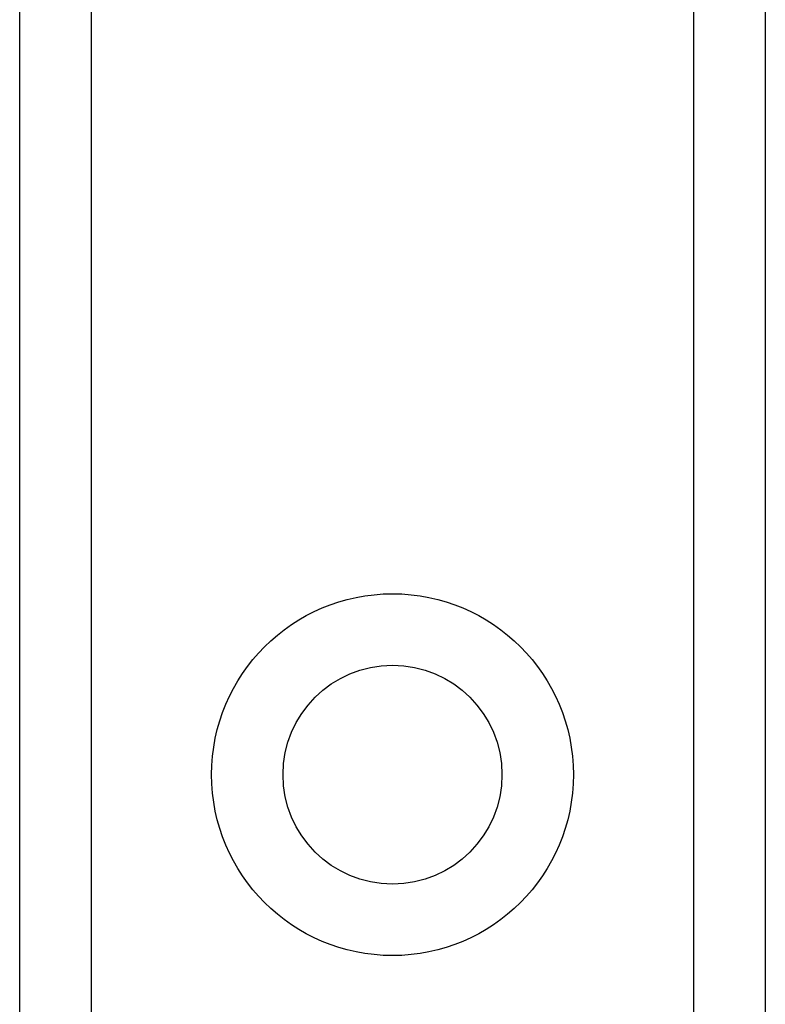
# Model space of a CAD drawing. Header units: inches. Extents: x 3.3 to 95.3, y 5.9 to 50.1.
# Tile 50 of 71: x 21.499 to 22.061, y 35.479 to 36.221. Entities that reach past the tile are written whole.
import ezdxf

# ---------------------------------------------------------------- set-up
doc = ezdxf.new("R2010")
doc.units = ezdxf.units.IN
doc.header["$MEASUREMENT"] = 0
doc.layers.add('Visible Edges(ANSI)', color=7, linetype='Continuous', lineweight=25)
doc.layers.add('Visible Tangent Edges(ANSI)', color=7, linetype='Continuous', lineweight=25)

msp = doc.modelspace()

# ---------------------------------------------------------------- linework, layer by layer
at = {"layer": 'Visible Edges(ANSI)'}
for p, q in [((21.49908, 19.57724), (21.49908, 36.96307)), ((22.06108, 36.96307), (22.06108, 19.57724))]:
    msp.add_line(p, q, dxfattribs=at)
msp.add_circle((21.78008, 35.65205), 0.0825, dxfattribs=at)
at = {"layer": 'Visible Tangent Edges(ANSI)'}
for p, q in [((21.55293, 36.96307), (21.55293, 19.57724)), ((22.00723, 19.57724), (22.00723, 36.96307))]:
    msp.add_line(p, q, dxfattribs=at)
msp.add_circle((21.78008, 35.65205), 0.13635, dxfattribs=at)

doc.saveas('drawing.dxf')
